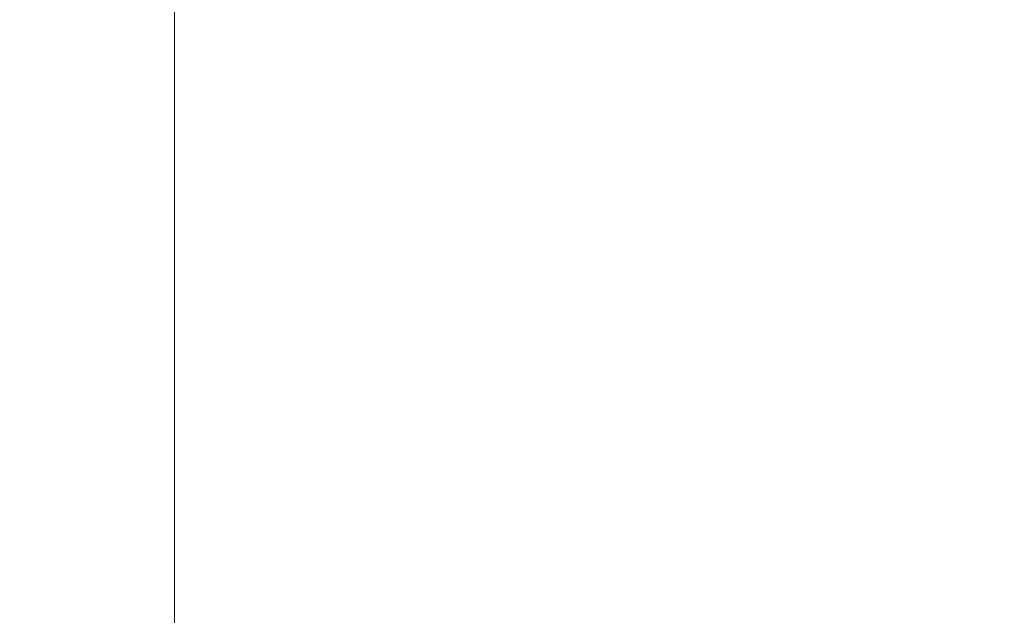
# Model space of a CAD drawing. Header units: metres. Extents: x -167 to 233, y -155 to 122.
# Tile 191 of 215: x 54.31 to 56.71, y 41.68 to 43.13. Entities that reach past the tile are written whole.
import ezdxf

# ---------------------------------------------------------------- set-up
doc = ezdxf.new("R2010")
doc.units = ezdxf.units.M
doc.header["$MEASUREMENT"] = 0
doc.layers.add('94 Genehmigungsplanung Bemaßung', color=7, linetype='Continuous')
doc.styles.add('ERSTELLTER_STIL_1', font='arial.ttf')
doc.dimstyles.new('ERSTELLTER_STIL__2', dxfattribs={"dimtxt": 0.25, "dimasz": 0.19, "dimexe": 0.18, "dimexo": 0.1, "dimgap": 0, "dimtad": 1, "dimzin": 0, "dimdsep": 46, "dimtxsty": 'ERSTELLTER_STIL_1', "dimblk": 'ARROWHEAD_6', "dimblk1": 'ARROWHEAD_6', "dimblk2": 'ARROWHEAD_6', "dimcen": 0.09, "dimclrd": 7, "dimclre": 7, "dimclrt": 7, "dimazin": 0, "dimtfac": 1, "dimtdec": 4, "dimtmove": 0, "dimatfit": 3, "dimfxl": 1, "dimtolj": 1, "dimtzin": 0, "dimarcsym": 0})

# ---------------------------------------------------------------- blocks, each defined once
blk = doc.blocks.new('*D249', base_point=(27236.1321, 33357.279))
at = {"layer": '94 Genehmigungsplanung Bemaßung', "color": 7, "linetype": 'Continuous', "lineweight": 13}
for p, q in [((54.7864, 43.7397), (54.5864, 43.9397)), ((54.8739, 43.8397), (54.4989, 43.8397)), ((54.6864, 28.1797), (54.6864, 43.8397)), ((54.5864, 28.2797), (54.7864, 28.0797)), ((54.8739, 28.1797), (54.4989, 28.1797)), ((54.6864, 28.0297), (54.6864, 28.1797))]:
    blk.add_line(p, q, dxfattribs=at)
at = {"layer": '94 Genehmigungsplanung Bemaßung', "color": 7, "lineweight": 13, "char_height": 0.25, "attachment_point": 7, "rotation": 90, "style": 'ERSTELLTER_STIL_1'}
for s, insert in [('\\A1;{\\pql;\\fArial|b0|i0|c0|p0;\\W1.000000;16}', (54.6364, 43.3583)), ('\\A1;{\\pql;\\fArial|b0|i0|c0|p0;\\W1.000000;15,66}', (54.6364, 35.39))]:
    blk.add_mtext(s, dxfattribs=dict(at, insert=insert))
blk = doc.blocks.new('ARROWHEAD_6')
at = {"color": 0, "linetype": 'Continuous', "lineweight": 0}
for p, q in [((-0.5, -0.5), (0.5, 0.5)), ((0, 0), (-1, 0))]:
    blk.add_line(p, q, dxfattribs=at)

msp = doc.modelspace()

# ---------------------------------------------------------------- dimensions: what is measured, and where the dimension line sits
at = {"layer": '94 Genehmigungsplanung Bemaßung', "color": 7, "linetype": 'Continuous', "lineweight": 13}
dim = msp.add_linear_dim(base=(54.6864, 43.8397), p1=(58.1625, 28.1797), p2=(57.5025, 43.8397), angle=90, dimstyle='ERSTELLTER_STIL__2', dxfattribs=at)
dim.commit()
dim.dimension.update_dxf_attribs({"geometry": '*D249', "text_midpoint": (54.5114, 35.8088), "dimtype": 160, "text_rotation": 90})

doc.saveas('drawing.dxf')
